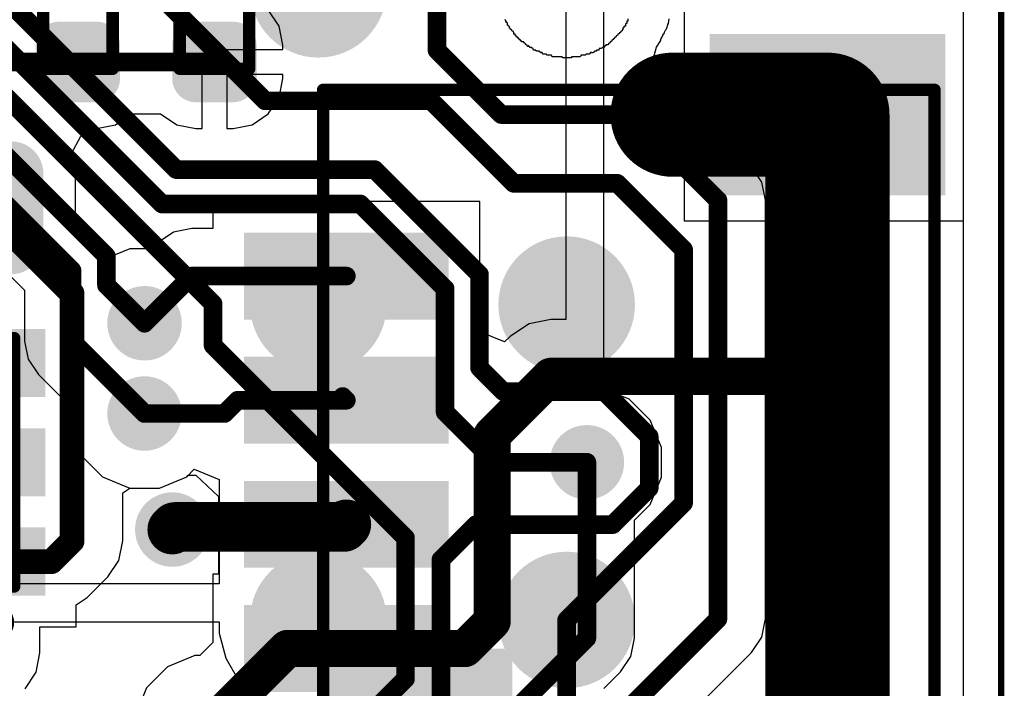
# Model space of a CAD drawing. Header units: inches. Extents: x 0 to 41, y 0 to 25.4.
# Tile 13 of 18: x 33.1 to 41, y 10.9 to 16.2. Entities that reach past the tile are written whole.
import ezdxf

# ---------------------------------------------------------------- set-up
doc = ezdxf.new("R2010")
doc.units = ezdxf.units.IN
for name, color, linetype in [('Board', 56, 'Continuous'), ('BOTTOM', 5, 'Continuous'), ('Bottom Solder', 6, 'Continuous'), ('TOP', 1, 'Continuous'), ('Top Assembly', 56, 'Continuous'), ('Top Overlay', 2, 'Continuous'), ('Top Solder', 216, 'Continuous'), ('Via Holes', 16, 'Continuous')]:
    doc.layers.add(name, color=color, linetype=linetype)

# ---------------------------------------------------------------- blocks, each defined once
blk = doc.blocks.new('RES_0402_3380')
at = {"layer": 'TOP'}
h = blk.add_hatch(color=1, dxfattribs=at)
edge = h.paths.add_edge_path()
edge.add_arc((-0.3403, -0.1498), 0.1402, 270, 360)
edge.add_line((-0.2, -0.1498), (-0.2, 0.1498))
edge.add_arc((-0.3403, 0.1498), 0.1402, 0, 90)
edge.add_line((-0.3403, 0.29), (-0.6098, 0.29))
edge.add_arc((-0.6098, 0.1498), 0.1402, 90, 180)
edge.add_line((-0.75, 0.1498), (-0.75, -0.1498))
edge.add_arc((-0.6098, -0.1498), 0.1402, 180, 270)
edge.add_line((-0.6098, -0.29), (-0.3403, -0.29))
h = blk.add_hatch(color=1, dxfattribs=at)
edge = h.paths.add_edge_path()
edge.add_arc((0.3403, 0.1498), 0.1402, 90, 180)
edge.add_line((0.2, 0.1498), (0.2, -0.1498))
edge.add_arc((0.3403, -0.1498), 0.1402, 180, 270)
edge.add_line((0.3403, -0.29), (0.6098, -0.29))
edge.add_arc((0.6098, -0.1498), 0.1402, 270, 360)
edge.add_line((0.75, -0.1498), (0.75, 0.1498))
edge.add_arc((0.6098, 0.1498), 0.1402, 0, 90)
edge.add_line((0.6098, 0.29), (0.3403, 0.29))
at = {"layer": 'Top Solder'}
h = blk.add_hatch(color=216, dxfattribs=at)
edge = h.paths.add_edge_path()
edge.add_arc((-0.3403, -0.1498), 0.1902, 270, 360)
edge.add_line((-0.15, -0.1498), (-0.15, 0.1498))
edge.add_arc((-0.3403, 0.1498), 0.1902, 0, 90)
edge.add_line((-0.3403, 0.34), (-0.6098, 0.34))
edge.add_arc((-0.6098, 0.1498), 0.1902, 90, 180)
edge.add_line((-0.8, 0.1498), (-0.8, -0.1498))
edge.add_arc((-0.6098, -0.1498), 0.1902, 180, 270)
edge.add_line((-0.6098, -0.34), (-0.3403, -0.34))
h = blk.add_hatch(color=216, dxfattribs=at)
edge = h.paths.add_edge_path()
edge.add_arc((0.3403, 0.1498), 0.1902, 90, 180)
edge.add_line((0.15, 0.1498), (0.15, -0.1498))
edge.add_arc((0.3403, -0.1498), 0.1902, 180, 270)
edge.add_line((0.3403, -0.34), (0.6098, -0.34))
edge.add_arc((0.6098, -0.1498), 0.1902, 270, 360)
edge.add_line((0.8, -0.1498), (0.8, 0.1498))
edge.add_arc((0.6098, 0.1498), 0.1902, 0, 90)
edge.add_line((0.6098, 0.34), (0.3403, 0.34))
at = {"layer": 'Top Assembly', "const_width": 0.1}
for points in [[(0.53, 0.28), (-0.53, 0.28)], [(-0.53, 0.28), (-0.53, -0.28)], [(0.53, 0.28), (0.53, -0.28)], [(-0.53, -0.28), (0.53, -0.28)]]:
    blk.add_lwpolyline(points, dxfattribs=at)
at = {"layer": 'Top Assembly', "const_width": 0.05}
for points in [[(-0.555, 0.28, 1), (-0.505, 0.28, 1)], [(-0.555, 0.28, 1), (-0.505, 0.28, 1)], [(0.505, 0.28, 1), (0.555, 0.28, 1)], [(0.505, 0.28, 1), (0.555, 0.28, 1)], [(-0.555, -0.28, 1), (-0.505, -0.28, 1)], [(-0.555, -0.28, 1), (-0.505, -0.28, 1)], [(0.505, -0.28, 1), (0.555, -0.28, 1)], [(0.505, -0.28, 1), (0.555, -0.28, 1)]]:
    blk.add_lwpolyline(points, format="xyb", close=True, dxfattribs=at)
blk = doc.blocks.new('RES_0402_3382')
at = {"layer": 'TOP'}
h = blk.add_hatch(color=1, dxfattribs=at)
edge = h.paths.add_edge_path()
edge.add_arc((-0.3403, -0.1498), 0.1402, 270, 360)
edge.add_line((-0.2, -0.1498), (-0.2, 0.1498))
edge.add_arc((-0.3403, 0.1498), 0.1402, 0, 90)
edge.add_line((-0.3403, 0.29), (-0.6098, 0.29))
edge.add_arc((-0.6098, 0.1498), 0.1402, 90, 180)
edge.add_line((-0.75, 0.1498), (-0.75, -0.1498))
edge.add_arc((-0.6098, -0.1498), 0.1402, 180, 270)
edge.add_line((-0.6098, -0.29), (-0.3403, -0.29))
h = blk.add_hatch(color=1, dxfattribs=at)
edge = h.paths.add_edge_path()
edge.add_arc((0.3403, 0.1498), 0.1402, 90, 180)
edge.add_line((0.2, 0.1498), (0.2, -0.1498))
edge.add_arc((0.3403, -0.1498), 0.1402, 180, 270)
edge.add_line((0.3403, -0.29), (0.6098, -0.29))
edge.add_arc((0.6098, -0.1498), 0.1402, 270, 360)
edge.add_line((0.75, -0.1498), (0.75, 0.1498))
edge.add_arc((0.6098, 0.1498), 0.1402, 0, 90)
edge.add_line((0.6098, 0.29), (0.3403, 0.29))
at = {"layer": 'Top Solder'}
h = blk.add_hatch(color=216, dxfattribs=at)
edge = h.paths.add_edge_path()
edge.add_arc((-0.3403, -0.1498), 0.1902, 270, 360)
edge.add_line((-0.15, -0.1498), (-0.15, 0.1498))
edge.add_arc((-0.3403, 0.1498), 0.1902, 0, 90)
edge.add_line((-0.3403, 0.34), (-0.6098, 0.34))
edge.add_arc((-0.6098, 0.1498), 0.1902, 90, 180)
edge.add_line((-0.8, 0.1498), (-0.8, -0.1498))
edge.add_arc((-0.6098, -0.1498), 0.1902, 180, 270)
edge.add_line((-0.6098, -0.34), (-0.3403, -0.34))
h = blk.add_hatch(color=216, dxfattribs=at)
edge = h.paths.add_edge_path()
edge.add_arc((0.3403, 0.1498), 0.1902, 90, 180)
edge.add_line((0.15, 0.1498), (0.15, -0.1498))
edge.add_arc((0.3403, -0.1498), 0.1902, 180, 270)
edge.add_line((0.3403, -0.34), (0.6098, -0.34))
edge.add_arc((0.6098, -0.1498), 0.1902, 270, 360)
edge.add_line((0.8, -0.1498), (0.8, 0.1498))
edge.add_arc((0.6098, 0.1498), 0.1902, 0, 90)
edge.add_line((0.6098, 0.34), (0.3403, 0.34))
at = {"layer": 'Top Assembly', "const_width": 0.1}
for points in [[(-0.53, 0.28), (-0.53, -0.28)], [(-0.53, 0.28), (0.53, 0.28)], [(0.53, 0.28), (0.53, -0.28)], [(0.53, -0.28), (-0.53, -0.28)]]:
    blk.add_lwpolyline(points, dxfattribs=at)
at = {"layer": 'Top Assembly', "const_width": 0.05}
for points in [[(-0.555, 0.28, 1), (-0.505, 0.28, 1)], [(-0.555, 0.28, 1), (-0.505, 0.28, 1)], [(0.505, 0.28, 1), (0.555, 0.28, 1)], [(0.505, 0.28, 1), (0.555, 0.28, 1)], [(-0.555, -0.28, 1), (-0.505, -0.28, 1)], [(-0.555, -0.28, 1), (-0.505, -0.28, 1)], [(0.505, -0.28, 1), (0.555, -0.28, 1)], [(0.505, -0.28, 1), (0.555, -0.28, 1)]]:
    blk.add_lwpolyline(points, format="xyb", close=True, dxfattribs=at)
blk = doc.blocks.new('SM04B_SRSS_TB_LF__SN__F_________1_3389')
at = {"layer": 'TOP'}
for points in [[(-3.4, 2.8375), (-2.2, 2.8375), (-2.2, 1.0375), (-3.4, 1.0375)], [(2.2, 2.8375), (3.4, 2.8375), (3.4, 1.0375), (2.2, 1.0375)], [(-1.8, -1.1625), (-1.2, -1.1625), (-1.2, -2.7125), (-1.8, -2.7125)], [(-0.8, -1.1625), (-0.2, -1.1625), (-0.2, -2.7125), (-0.8, -2.7125)], [(0.2, -1.1625), (0.8, -1.1625), (0.8, -2.7125), (0.2, -2.7125)], [(1.2, -1.1625), (1.8, -1.1625), (1.8, -2.7125), (1.2, -2.7125)]]:
    blk.add_hatch(color=1, dxfattribs=at).paths.add_polyline_path(points)
at = {"layer": 'Top Assembly'}
blk.add_hatch(color=56, dxfattribs=at).paths.add_polyline_path([(1.5, -2.125), (3, -2.125), (3, -0.6), (1.5, -0.6)])
at = {"layer": 'Top Solder'}
for points in [[(-3.45, 2.8875), (-2.15, 2.8875), (-2.15, 0.9875), (-3.45, 0.9875)], [(2.15, 2.8875), (3.45, 2.8875), (3.45, 0.9875), (2.15, 0.9875)], [(-1.85, -1.1125), (-1.15, -1.1125), (-1.15, -2.7625), (-1.85, -2.7625)], [(-0.85, -1.1125), (-0.15, -1.1125), (-0.15, -2.7625), (-0.85, -2.7625)], [(0.15, -1.1125), (0.85, -1.1125), (0.85, -2.7625), (0.15, -2.7625)], [(1.15, -1.1125), (1.85, -1.1125), (1.85, -2.7625), (1.15, -2.7625)]]:
    blk.add_hatch(color=216, dxfattribs=at).paths.add_polyline_path(points)
at = {"layer": 'Top Assembly', "const_width": 0.1}
for points in [[(-3, -2.125), (-3, 2.8)], [(0.675, 2.8), (-3, 2.8)], [(3, 2.8), (0.675, 2.8)], [(3, -2.125), (3, 2.8)], [(-3, -2.125), (0, -2.125)], [(3, -2.125), (0, -2.125)]]:
    blk.add_lwpolyline(points, dxfattribs=at)
at = {"layer": 'Top Assembly', "const_width": 0.05}
for points in [[(-3.025, 2.8, 1), (-2.975, 2.8, 1)], [(-3.025, 2.8, 1), (-2.975, 2.8, 1)], [(0.65, 2.8, 1), (0.7, 2.8, 1)], [(0.65, 2.8, 1), (0.7, 2.8, 1)], [(2.975, 2.8, 1), (3.025, 2.8, 1)], [(2.975, 2.8, 1), (3.025, 2.8, 1)], [(-3.025, -2.125, 1), (-2.975, -2.125, 1)], [(-3.025, -2.125, 1), (-2.975, -2.125, 1)], [(-0.025, -2.125, 1), (0.025, -2.125, 1)], [(-0.025, -2.125, 1), (0.025, -2.125, 1)], [(2.975, -2.125, 1), (3.025, -2.125, 1)], [(2.975, -2.125, 1), (3.025, -2.125, 1)]]:
    blk.add_lwpolyline(points, format="xyb", close=True, dxfattribs=at)
blk = doc.blocks.new('TP_1_00MM_B_3401')
at = {"layer": 'BOTTOM'}
h = blk.add_hatch(color=5, dxfattribs=at)
edge = h.paths.add_edge_path()
edge.add_arc((0, 0), 0.5, 0, 360)
at = {"layer": 'Bottom Solder'}
h = blk.add_hatch(color=6, dxfattribs=at)
edge = h.paths.add_edge_path()
edge.add_arc((0, 0), 0.55, 0, 360)
blk = doc.blocks.new('TP_1_00MM_B_3402')
at = {"layer": 'BOTTOM'}
h = blk.add_hatch(color=5, dxfattribs=at)
edge = h.paths.add_edge_path()
edge.add_arc((0, 0), 0.5, 0, 360)
at = {"layer": 'Bottom Solder'}
h = blk.add_hatch(color=6, dxfattribs=at)
edge = h.paths.add_edge_path()
edge.add_arc((0, 0), 0.55, 0, 360)
blk = doc.blocks.new('TP_1_00MM_B_3403')
at = {"layer": 'BOTTOM'}
h = blk.add_hatch(color=5, dxfattribs=at)
edge = h.paths.add_edge_path()
edge.add_arc((0, 0), 0.5, 0, 360)
at = {"layer": 'Bottom Solder'}
h = blk.add_hatch(color=6, dxfattribs=at)
edge = h.paths.add_edge_path()
edge.add_arc((0, 0), 0.55, 0, 360)
blk = doc.blocks.new('TP_1_00MM_B_3404')
at = {"layer": 'BOTTOM'}
h = blk.add_hatch(color=5, dxfattribs=at)
edge = h.paths.add_edge_path()
edge.add_arc((0, 0), 0.5, 0, 360)
at = {"layer": 'Bottom Solder'}
h = blk.add_hatch(color=6, dxfattribs=at)
edge = h.paths.add_edge_path()
edge.add_arc((0, 0), 0.55, 0, 360)
blk = doc.blocks.new('TP_1_00MM_B_3406')
at = {"layer": 'BOTTOM'}
h = blk.add_hatch(color=5, dxfattribs=at)
edge = h.paths.add_edge_path()
edge.add_arc((0, 0), 0.5, 0, 360)
at = {"layer": 'Bottom Solder'}
h = blk.add_hatch(color=6, dxfattribs=at)
edge = h.paths.add_edge_path()
edge.add_arc((0, 0), 0.55, 0, 360)
blk = doc.blocks.new('RES_0603_3414')
at = {"layer": 'TOP'}
h = blk.add_hatch(color=1, dxfattribs=at)
edge = h.paths.add_edge_path()
edge.add_arc((-0.5741, -0.2759), 0.2091, 270, 360)
edge.add_line((-0.365, -0.2759), (-0.365, 0.2759))
edge.add_arc((-0.5741, 0.2759), 0.2091, 0, 90)
edge.add_line((-0.5741, 0.485), (-0.9759, 0.485))
edge.add_arc((-0.9759, 0.2759), 0.2091, 90, 180)
edge.add_line((-1.185, 0.2759), (-1.185, -0.2759))
edge.add_arc((-0.9759, -0.2759), 0.2091, 180, 270)
edge.add_line((-0.9759, -0.485), (-0.5741, -0.485))
h = blk.add_hatch(color=1, dxfattribs=at)
edge = h.paths.add_edge_path()
edge.add_arc((0.5741, 0.2759), 0.2091, 90, 180)
edge.add_line((0.365, 0.2759), (0.365, -0.2759))
edge.add_arc((0.5741, -0.2759), 0.2091, 180, 270)
edge.add_line((0.5741, -0.485), (0.9759, -0.485))
edge.add_arc((0.9759, -0.2759), 0.2091, 270, 360)
edge.add_line((1.185, -0.2759), (1.185, 0.2759))
edge.add_arc((0.9759, 0.2759), 0.2091, 0, 90)
edge.add_line((0.9759, 0.485), (0.5741, 0.485))
at = {"layer": 'Top Solder'}
h = blk.add_hatch(color=216, dxfattribs=at)
edge = h.paths.add_edge_path()
edge.add_arc((-0.5741, -0.2759), 0.2591, 270, 360)
edge.add_line((-0.315, -0.2759), (-0.315, 0.2759))
edge.add_arc((-0.5741, 0.2759), 0.2591, 0, 90)
edge.add_line((-0.5741, 0.535), (-0.9759, 0.535))
edge.add_arc((-0.9759, 0.2759), 0.2591, 90, 180)
edge.add_line((-1.235, 0.2759), (-1.235, -0.2759))
edge.add_arc((-0.9759, -0.2759), 0.2591, 180, 270)
edge.add_line((-0.9759, -0.535), (-0.5741, -0.535))
h = blk.add_hatch(color=216, dxfattribs=at)
edge = h.paths.add_edge_path()
edge.add_arc((0.5741, 0.2759), 0.2591, 90, 180)
edge.add_line((0.315, 0.2759), (0.315, -0.2759))
edge.add_arc((0.5741, -0.2759), 0.2591, 180, 270)
edge.add_line((0.5741, -0.535), (0.9759, -0.535))
edge.add_arc((0.9759, -0.2759), 0.2591, 270, 360)
edge.add_line((1.235, -0.2759), (1.235, 0.2759))
edge.add_arc((0.9759, 0.2759), 0.2591, 0, 90)
edge.add_line((0.9759, 0.535), (0.5741, 0.535))
at = {"layer": 'Top Assembly', "const_width": 0.1}
for points in [[(-0.88, 0.48), (-0.88, -0.48)], [(0.88, 0.48), (-0.88, 0.48)], [(0.88, 0.48), (0.88, -0.48)], [(0.88, -0.48), (-0.88, -0.48)]]:
    blk.add_lwpolyline(points, dxfattribs=at)
at = {"layer": 'Top Assembly', "const_width": 0.05}
for points in [[(-0.905, 0.48, 1), (-0.855, 0.48, 1)], [(-0.905, 0.48, 1), (-0.855, 0.48, 1)], [(0.855, 0.48, 1), (0.905, 0.48, 1)], [(0.855, 0.48, 1), (0.905, 0.48, 1)], [(-0.905, -0.48, 1), (-0.855, -0.48, 1)], [(-0.905, -0.48, 1), (-0.855, -0.48, 1)], [(0.855, -0.48, 1), (0.905, -0.48, 1)], [(0.855, -0.48, 1), (0.905, -0.48, 1)]]:
    blk.add_lwpolyline(points, format="xyb", close=True, dxfattribs=at)
blk = doc.blocks.new('APA102_2020_3422')
at = {"layer": 'TOP'}
for points in [[(-1.1999, 1.025), (-0.3998, 1.025), (-0.3998, 0.575), (-1.1999, 0.575)], [(0.3998, 1.025), (1.1999, 1.025), (1.1999, 0.575), (0.3998, 0.575)], [(-1.1999, 0.225), (-0.3998, 0.225), (-0.3998, -0.225), (-1.1999, -0.225)], [(0.3998, 0.225), (1.1999, 0.225), (1.1999, -0.225), (0.3998, -0.225)], [(-1.1999, -0.575), (-0.3998, -0.575), (-0.3998, -1.025), (-1.1999, -1.025)], [(0.3998, -0.575), (1.1999, -0.575), (1.1999, -1.025), (0.3998, -1.025)]]:
    blk.add_hatch(color=1, dxfattribs=at).paths.add_polyline_path(points)
at = {"layer": 'Top Assembly'}
blk.add_hatch(color=56, dxfattribs=at).paths.add_polyline_path([(-1, 0.25), (-0.25, 0.25), (-0.25, 1), (-1, 1)])
at = {"layer": 'Top Solder'}
for points in [[(-1.2499, 1.075), (-0.3498, 1.075), (-0.3498, 0.525), (-1.2499, 0.525)], [(0.3498, 1.075), (1.2499, 1.075), (1.2499, 0.525), (0.3498, 0.525)], [(-1.2499, 0.275), (-0.3498, 0.275), (-0.3498, -0.275), (-1.2499, -0.275)], [(0.3498, 0.275), (1.2499, 0.275), (1.2499, -0.275), (0.3498, -0.275)], [(-1.2499, -0.525), (-0.3498, -0.525), (-0.3498, -1.075), (-1.2499, -1.075)], [(0.3498, -0.525), (1.2499, -0.525), (1.2499, -1.075), (0.3498, -1.075)]]:
    blk.add_hatch(color=216, dxfattribs=at).paths.add_polyline_path(points)
at = {"layer": 'Top Assembly', "const_width": 0.1}
for points in [[(-1, 1), (-1, -1)], [(1, 1), (-1, 1)], [(1, 1), (1, -1)], [(1, -1), (-1, -1)]]:
    blk.add_lwpolyline(points, dxfattribs=at)
at = {"layer": 'Top Assembly', "const_width": 0.05}
for points in [[(-1.025, 1, 1), (-0.975, 1, 1)], [(-1.025, 1, 1), (-0.975, 1, 1)], [(0.975, 1, 1), (1.025, 1, 1)], [(0.975, 1, 1), (1.025, 1, 1)], [(-1.025, -1, 1), (-0.975, -1, 1)], [(-1.025, -1, 1), (-0.975, -1, 1)], [(0.975, -1, 1), (1.025, -1, 1)], [(0.975, -1, 1), (1.025, -1, 1)]]:
    blk.add_lwpolyline(points, format="xyb", close=True, dxfattribs=at)
at = {"layer": 'Top Overlay'}
for points, const_width in [([(-0.7999, 1.29, 1), (-0.8999, 1.29, 1)], 0.2), ([(-0.9499, 1.29, 1), (-0.8499, 1.29, 1)], 0.1), ([(-0.8499, 1.29, 1), (-0.7499, 1.29, 1)], 0.1)]:
    blk.add_lwpolyline(points, format="xyb", close=True, dxfattribs=dict(at, const_width=const_width))

msp = doc.modelspace()

# ---------------------------------------------------------------- hatches: boundary and pattern name
at = {"layer": 'BOTTOM'}
h = msp.add_hatch(color=5, dxfattribs=at)
edge = h.paths.add_edge_path()
edge.add_arc((34.1, 13.8), 0.3, 0, 360)
h = msp.add_hatch(color=5, dxfattribs=at)
edge = h.paths.add_edge_path()
edge.add_arc((34.1, 13.073), 0.3, 0, 360)
h = msp.add_hatch(color=5, dxfattribs=at)
edge = h.paths.add_edge_path()
edge.add_arc((37.663, 12.68), 0.3, 0, 360)
h = msp.add_hatch(color=5, dxfattribs=at)
edge = h.paths.add_edge_path()
edge.add_arc((39.6003, 12.68), 0.3, 0, 360)
h = msp.add_hatch(color=5, dxfattribs=at)
edge = h.paths.add_edge_path()
edge.add_arc((34.3236, 12.1383), 0.3, 0, 360)
at = {"layer": 'TOP'}
h = msp.add_hatch(color=1, dxfattribs=at)
edge = h.paths.add_edge_path()
edge.add_arc((34.1, 13.8), 0.3, 0, 360)
h = msp.add_hatch(color=1, dxfattribs=at)
edge = h.paths.add_edge_path()
edge.add_arc((34.1, 13.073), 0.3, 0, 360)
h = msp.add_hatch(color=1, dxfattribs=at)
edge = h.paths.add_edge_path()
edge.add_arc((37.663, 12.68), 0.3, 0, 360)
h = msp.add_hatch(color=1, dxfattribs=at)
edge = h.paths.add_edge_path()
edge.add_arc((39.6003, 12.68), 0.3, 0, 360)
h = msp.add_hatch(color=1, dxfattribs=at)
edge = h.paths.add_edge_path()
edge.add_arc((34.3236, 12.1383), 0.3, 0, 360)
at = {"layer": 'Via Holes'}
h = msp.add_hatch(color=7, dxfattribs=at)
edge = h.paths.add_edge_path()
edge.add_arc((34.1, 13.8), 0.15, 0, 360)
h = msp.add_hatch(color=7, dxfattribs=at)
edge = h.paths.add_edge_path()
edge.add_arc((34.1, 13.073), 0.15, 0, 360)
h = msp.add_hatch(color=7, dxfattribs=at)
edge = h.paths.add_edge_path()
edge.add_arc((37.663, 12.68), 0.15, 0, 360)
h = msp.add_hatch(color=7, dxfattribs=at)
edge = h.paths.add_edge_path()
edge.add_arc((39.6003, 12.68), 0.15, 0, 360)
h = msp.add_hatch(color=7, dxfattribs=at)
edge = h.paths.add_edge_path()
edge.add_arc((34.3236, 12.1383), 0.15, 0, 360)

# ---------------------------------------------------------------- linework, layer by layer
at = {"layer": 'Board', "const_width": 0.05}
msp.add_lwpolyline([(41, 4.5), (41, 20.86)], dxfattribs=at)
at = {"layer": 'BOTTOM'}
for p, q in [((40.6941, 20.86), (40.6941, 4.5)), ((37.0045, 16.2421), (37.0045, 16.2465)), ((37.0089, 16.2421), (37.0045, 16.2421)), ((37.0089, 16.2245), (37.0089, 16.2421)), ((37.0178, 16.2245), (37.0089, 16.2245)), ((37.0178, 16.2201), (37.0178, 16.2245)), ((37.0222, 16.2201), (37.0178, 16.2201)), ((37.0222, 16.2024), (37.0222, 16.2201)), ((37.0266, 16.2024), (37.0222, 16.2024)), ((37.0266, 16.198), (37.0266, 16.2024)), ((37.031, 16.198), (37.0266, 16.198)), ((37.031, 16.1936), (37.031, 16.198)), ((37.0354, 16.1936), (37.031, 16.1936)), ((37.0354, 16.1892), (37.0354, 16.1936)), ((37.0398, 16.1892), (37.0354, 16.1892)), ((37.0398, 16.176), (37.0398, 16.1892)), ((37.9615, 16.1804), (37.9527, 16.1804)), ((37.9527, 16.1804), (37.9527, 16.1627)), ((37.9659, 16.1892), (37.9615, 16.1892)), ((37.9615, 16.1892), (37.9615, 16.1804)), ((37.9747, 16.1936), (37.9659, 16.1936)), ((37.9659, 16.1936), (37.9659, 16.1892)), ((37.9791, 16.2113), (37.9747, 16.2113)), ((37.9747, 16.2113), (37.9747, 16.1936)), ((37.9836, 16.2157), (37.9791, 16.2157)), ((37.9791, 16.2157), (37.9791, 16.2113)), ((37.9924, 16.2333), (37.9836, 16.2333)), ((37.9836, 16.2333), (37.9836, 16.2157)), ((37.9924, 16.2509), (37.9924, 16.2333)), ((38.2977, 16.1636), (38.3102, 16.1824)), ((38.3102, 16.1824), (38.3153, 16.2076)), ((38.3153, 16.2076), (38.3191, 16.2133)), ((38.3191, 16.2133), (38.3266, 16.251)), ((37.0442, 16.176), (37.0398, 16.176)), ((37.0442, 16.1716), (37.0442, 16.176)), ((37.0486, 16.1716), (37.0442, 16.1716)), ((37.0486, 16.1672), (37.0486, 16.1716)), ((37.053, 16.1672), (37.0486, 16.1672)), ((37.053, 16.1627), (37.053, 16.1672)), ((37.0575, 16.1627), (37.053, 16.1627)), ((37.0575, 16.1583), (37.0575, 16.1627)), ((37.0619, 16.1583), (37.0575, 16.1583)), ((37.0619, 16.1539), (37.0619, 16.1583)), ((37.0663, 16.1539), (37.0619, 16.1539)), ((37.0663, 16.1495), (37.0663, 16.1539)), ((37.0707, 16.1495), (37.0663, 16.1495)), ((37.0707, 16.1451), (37.0707, 16.1495)), ((37.0751, 16.1451), (37.0707, 16.1451)), ((37.0751, 16.1275), (37.0751, 16.1451)), ((37.0839, 16.1275), (37.0751, 16.1275)), ((37.0839, 16.1186), (37.0839, 16.1275)), ((37.0927, 16.1186), (37.0839, 16.1186)), ((37.0927, 16.1098), (37.0927, 16.1186)), ((37.0971, 16.1098), (37.0927, 16.1098)), ((37.0971, 16.1054), (37.0971, 16.1098)), ((37.106, 16.1054), (37.0971, 16.1054)), ((37.106, 16.0966), (37.106, 16.1054)), ((37.8909, 16.101), (37.8865, 16.101)), ((37.8865, 16.101), (37.8865, 16.0966)), ((37.8954, 16.1054), (37.8909, 16.1054)), ((37.8909, 16.1054), (37.8909, 16.101)), ((37.8998, 16.1098), (37.8954, 16.1098)), ((37.8954, 16.1098), (37.8954, 16.1054)), ((37.9042, 16.1142), (37.8998, 16.1142)), ((37.8998, 16.1142), (37.8998, 16.1098)), ((37.9086, 16.1186), (37.9042, 16.1186)), ((37.9042, 16.1186), (37.9042, 16.1142)), ((37.913, 16.1231), (37.9086, 16.1231)), ((37.9086, 16.1231), (37.9086, 16.1186)), ((37.9174, 16.1275), (37.913, 16.1275)), ((37.913, 16.1275), (37.913, 16.1231)), ((37.9218, 16.1319), (37.9174, 16.1319)), ((37.9174, 16.1319), (37.9174, 16.1275)), ((37.9262, 16.1363), (37.9218, 16.1363)), ((37.9218, 16.1363), (37.9218, 16.1319)), ((37.9306, 16.1407), (37.9262, 16.1407)), ((37.9262, 16.1407), (37.9262, 16.1363)), ((37.935, 16.1451), (37.9306, 16.1451)), ((37.9306, 16.1451), (37.9306, 16.1407)), ((37.9395, 16.1495), (37.935, 16.1495)), ((37.935, 16.1495), (37.935, 16.1451)), ((37.9439, 16.1539), (37.9395, 16.1539)), ((37.9395, 16.1539), (37.9395, 16.1495)), ((37.9483, 16.1583), (37.9439, 16.1583)), ((37.9439, 16.1583), (37.9439, 16.1539)), ((37.9527, 16.1627), (37.9483, 16.1627)), ((37.9483, 16.1627), (37.9483, 16.1583)), ((38.2661, 16.0986), (38.2674, 16.1049)), ((38.2674, 16.1049), (38.275, 16.1163)), ((38.275, 16.1163), (38.2756, 16.1195)), ((38.2756, 16.1195), (38.2882, 16.1383)), ((38.2882, 16.1383), (38.2907, 16.1509)), ((38.2907, 16.1509), (38.297, 16.1604)), ((38.297, 16.1604), (38.2977, 16.1636)), ((37.1148, 16.0966), (37.106, 16.0966)), ((37.1148, 16.0878), (37.1148, 16.0966)), ((37.1192, 16.0878), (37.1148, 16.0878)), ((37.1192, 16.0834), (37.1192, 16.0878)), ((37.128, 16.0834), (37.1192, 16.0834)), ((37.128, 16.0745), (37.128, 16.0834)), ((37.1368, 16.0745), (37.128, 16.0745)), ((37.1368, 16.0657), (37.1368, 16.0745)), ((37.1545, 16.0657), (37.1368, 16.0657)), ((37.1545, 16.0613), (37.1545, 16.0657)), ((37.1589, 16.0613), (37.1545, 16.0613)), ((37.1589, 16.0569), (37.1589, 16.0613)), ((37.1633, 16.0569), (37.1589, 16.0569)), ((37.1633, 16.0525), (37.1633, 16.0569)), ((37.1677, 16.0525), (37.1633, 16.0525)), ((37.1677, 16.0481), (37.1677, 16.0525)), ((37.1721, 16.0481), (37.1677, 16.0481)), ((37.1721, 16.0437), (37.1721, 16.0481)), ((37.1765, 16.0437), (37.1721, 16.0437)), ((37.1765, 16.0393), (37.1765, 16.0437)), ((37.1809, 16.0393), (37.1765, 16.0393)), ((37.1809, 16.0349), (37.1809, 16.0393)), ((37.1853, 16.0349), (37.1809, 16.0349)), ((37.1853, 16.0304), (37.1853, 16.0349)), ((37.1898, 16.0304), (37.1853, 16.0304)), ((37.1942, 16.0349), (37.1898, 16.0349)), ((37.1898, 16.0349), (37.1898, 16.0304)), ((37.1942, 16.0304), (37.1942, 16.0349)), ((37.1986, 16.0304), (37.1942, 16.0304)), ((37.1986, 16.026), (37.1986, 16.0304)), ((37.203, 16.026), (37.1986, 16.026)), ((37.203, 16.0216), (37.203, 16.026)), ((37.2206, 16.0216), (37.203, 16.0216)), ((37.2206, 16.0172), (37.2206, 16.0216)), ((37.8027, 16.0216), (37.7851, 16.0216)), ((37.7851, 16.0216), (37.7851, 16.0172)), ((37.8072, 16.0304), (37.8027, 16.0304)), ((37.8027, 16.0304), (37.8027, 16.0216)), ((37.816, 16.0349), (37.8072, 16.0349)), ((37.8072, 16.0349), (37.8072, 16.0304)), ((37.8336, 16.0437), (37.816, 16.0437)), ((37.816, 16.0437), (37.816, 16.0349)), ((37.838, 16.0481), (37.8336, 16.0481)), ((37.8336, 16.0481), (37.8336, 16.0437)), ((37.8424, 16.0525), (37.838, 16.0525)), ((37.838, 16.0525), (37.838, 16.0481)), ((37.8468, 16.0569), (37.8424, 16.0569)), ((37.8424, 16.0569), (37.8424, 16.0525)), ((37.8513, 16.0613), (37.8468, 16.0613)), ((37.8468, 16.0613), (37.8468, 16.0569)), ((37.8557, 16.0657), (37.8513, 16.0657)), ((37.8513, 16.0657), (37.8513, 16.0613)), ((37.8601, 16.0701), (37.8557, 16.0701)), ((37.8557, 16.0701), (37.8557, 16.0657)), ((37.8645, 16.0745), (37.8601, 16.0745)), ((37.8601, 16.0745), (37.8601, 16.0701)), ((37.8689, 16.079), (37.8645, 16.079)), ((37.8645, 16.079), (37.8645, 16.0745)), ((37.8733, 16.0834), (37.8689, 16.0834)), ((37.8689, 16.0834), (37.8689, 16.079)), ((37.8777, 16.0878), (37.8733, 16.0878)), ((37.8733, 16.0878), (37.8733, 16.0834)), ((37.8821, 16.0922), (37.8777, 16.0922)), ((37.8777, 16.0922), (37.8777, 16.0878)), ((37.8865, 16.0966), (37.8821, 16.0966)), ((37.8821, 16.0966), (37.8821, 16.0922)), ((38.2005, 15.936), (38.2228, 16.0249)), ((38.2228, 16.0249), (38.2573, 16.0766)), ((38.2573, 16.0766), (38.2598, 16.0892)), ((38.2598, 16.0892), (38.2661, 16.0986)), ((37.225, 16.0172), (37.2206, 16.0172)), ((37.225, 16.0128), (37.225, 16.0172)), ((37.2294, 16.0128), (37.225, 16.0128)), ((37.2294, 16.0084), (37.2294, 16.0128)), ((37.2339, 16.0084), (37.2294, 16.0084)), ((37.2339, 15.9996), (37.2339, 16.0084)), ((37.2515, 15.9996), (37.2339, 15.9996)), ((37.2515, 15.9952), (37.2515, 15.9996)), ((37.2559, 15.9952), (37.2515, 15.9952)), ((37.2559, 15.9908), (37.2559, 15.9952)), ((37.2824, 15.9908), (37.2559, 15.9908)), ((37.2824, 15.9863), (37.2824, 15.9908)), ((37.2868, 15.9863), (37.2824, 15.9863)), ((37.2868, 15.9819), (37.2868, 15.9863)), ((37.2912, 15.9819), (37.2868, 15.9819)), ((37.2912, 15.9775), (37.2912, 15.9819)), ((37.2956, 15.9775), (37.2912, 15.9775)), ((37.3, 15.9819), (37.2956, 15.9819)), ((37.2956, 15.9819), (37.2956, 15.9775)), ((37.3, 15.9775), (37.3, 15.9819)), ((37.3044, 15.9775), (37.3, 15.9775)), ((37.3044, 15.9731), (37.3044, 15.9775)), ((37.3088, 15.9731), (37.3044, 15.9731)), ((37.3088, 15.9687), (37.3088, 15.9731)), ((37.3353, 15.9687), (37.3088, 15.9687)), ((37.3353, 15.9643), (37.3353, 15.9687)), ((37.3397, 15.9643), (37.3353, 15.9643)), ((37.3397, 15.9599), (37.3397, 15.9643)), ((37.375, 15.9599), (37.3397, 15.9599)), ((37.375, 15.9555), (37.375, 15.9599)), ((37.3794, 15.9555), (37.375, 15.9555)), ((37.3794, 15.9511), (37.3794, 15.9555)), ((37.3838, 15.9511), (37.3794, 15.9511)), ((37.3838, 15.9467), (37.3838, 15.9511)), ((37.4632, 15.9467), (37.3838, 15.9467)), ((37.4632, 15.9422), (37.4632, 15.9467)), ((37.4676, 15.9422), (37.4632, 15.9422)), ((37.4676, 15.9378), (37.4676, 15.9422)), ((37.6087, 15.9467), (37.5381, 15.9467)), ((37.5381, 15.9467), (37.5381, 15.9378)), ((37.6131, 15.9511), (37.6087, 15.9511)), ((37.6087, 15.9511), (37.6087, 15.9467)), ((37.6175, 15.9555), (37.6131, 15.9555)), ((37.6131, 15.9555), (37.6131, 15.9511)), ((37.6528, 15.9599), (37.6175, 15.9599)), ((37.6175, 15.9599), (37.6175, 15.9555)), ((37.6572, 15.9643), (37.6528, 15.9643)), ((37.6528, 15.9643), (37.6528, 15.9599)), ((37.6837, 15.9687), (37.6572, 15.9687)), ((37.6572, 15.9687), (37.6572, 15.9643)), ((37.6881, 15.9731), (37.6837, 15.9731)), ((37.6837, 15.9731), (37.6837, 15.9687)), ((37.6925, 15.9775), (37.6881, 15.9775)), ((37.6881, 15.9775), (37.6881, 15.9731)), ((37.7013, 15.9819), (37.6925, 15.9819)), ((37.6925, 15.9819), (37.6925, 15.9775)), ((37.7013, 15.9775), (37.7013, 15.9819)), ((37.7145, 15.9775), (37.7013, 15.9775)), ((37.719, 15.9819), (37.7145, 15.9819)), ((37.7145, 15.9819), (37.7145, 15.9775)), ((37.7234, 15.9863), (37.719, 15.9863)), ((37.719, 15.9863), (37.719, 15.9819)), ((37.741, 15.9908), (37.7234, 15.9908)), ((37.7234, 15.9908), (37.7234, 15.9863)), ((37.7586, 15.9996), (37.741, 15.9996)), ((37.741, 15.9996), (37.741, 15.9908)), ((37.7631, 16.004), (37.7586, 16.004)), ((37.7586, 16.004), (37.7586, 15.9996)), ((37.7807, 16.0128), (37.7631, 16.0128)), ((37.7631, 16.0128), (37.7631, 16.004)), ((37.7851, 16.0172), (37.7807, 16.0172)), ((37.7807, 16.0172), (37.7807, 16.0128)), ((37.5381, 15.9378), (37.4676, 15.9378)), ((38.2189, 15.856), (38.2005, 15.936)), ((38.2393, 15.8191), (38.2189, 15.856)), ((38.2478, 15.8051), (38.2393, 15.8191)), ((38.2704, 15.7708), (38.2478, 15.8051)), ((38.2992, 15.7516), (38.2704, 15.7708)), ((38.9894, 15.0614), (38.2992, 15.7516)), ((31.691, 15.5096), (33.1341, 14.0665)), ((39.0723, 14.9373), (38.9894, 15.0614)), ((39.1014, 14.791), (39.0723, 14.9373)), ((39.1014, 11.419), (39.1014, 14.791)), ((33.1341, 14.0665), (33.1341, 13.6566)), ((33.1341, 13.6566), (33.1632, 13.5103)), ((33.1632, 13.5103), (33.2461, 13.3862)), ((33.2461, 13.3862), (33.5, 13.1323)), ((33.5, 13.1323), (33.5, 12.9537)), ((33.5, 12.9537), (33.5913, 12.7331)), ((33.5913, 12.7331), (33.7601, 12.5643)), ((34.4399, 12.5643), (34.5, 12.6245)), ((34.5, 12.6245), (34.7, 12.5416)), ((33.7601, 12.5643), (33.9807, 12.473)), ((34.2193, 12.473), (34.4399, 12.5643)), ((34.7, 12.5416), (34.7, 11.7)), ((33.9807, 12.473), (34.2193, 12.473)), ((34.7, 11.7), (32.6, 11.7)), ((32.6, 11.3941), (34.7, 11.3941)), ((34.7, 11.3941), (34.7, 11.3941)), ((34.7, 11.3941), (34.7, 11.3047)), ((39.0723, 11.2727), (39.1014, 11.419)), ((34.7, 11.3047), (34.7545, 11.1012)), ((38.9894, 11.1487), (39.0723, 11.2727)), ((38.2823, 10.4416), (38.9894, 11.1487)), ((34.7545, 11.1012), (34.8599, 10.9188)), ((34.8599, 10.9188), (35.0088, 10.7699))]:
    msp.add_line(p, q, dxfattribs=at)
at = {"layer": 'BOTTOM', "const_width": 0.15}
for points in [[(32.3179, 17.0755), (34.3558, 15.0376)], [(32.0017, 17), (34.2411, 14.7606)], [(36.4555, 15.9995), (36.4555, 16.6201)], [(32.1639, 16.446), (34.652, 13.9579)], [(34.2741, 16.3889), (35.0715, 15.5916)], [(31.9641, 16.169), (33.7934, 14.3396)], [(36.4555, 15.9995), (36.9738, 15.4812)], [(31.8493, 15.892), (33.5164, 14.2249)], [(35.0715, 15.5916), (36.4084, 15.5916)], [(36.4084, 15.5916), (37.0728, 14.9272)], [(36.9738, 15.4812), (38.0288, 15.4812)], [(38.0288, 15.4812), (38.719, 14.791)], [(34.3558, 15.0376), (35.9541, 15.0376)], [(35.9541, 15.0376), (36.798, 14.1937)], [(37.0728, 14.9272), (37.9073, 14.9272)], [(37.9073, 14.9272), (38.442, 14.3925)], [(34.2411, 14.7606), (35.8394, 14.7606)], [(35.8394, 14.7606), (36.521, 14.079)], [(38.719, 11.419), (38.719, 14.791)], [(38.442, 12.352), (38.442, 14.3925)], [(33.7934, 14.1066), (33.7934, 14.3396)], [(33.5164, 13.6566), (33.5164, 14.2249)], [(36.798, 13.442), (36.798, 14.1937)], [(33.7934, 14.1066), (34.1, 13.8)], [(36.521, 13.0839), (36.521, 14.079)], [(34.652, 13.6216), (34.652, 13.9579)], [(33.5164, 13.6566), (34.1, 13.073)], [(34.652, 13.6216), (36.202, 12.0716)], [(36.798, 13.442), (36.992, 13.248)], [(36.992, 13.248), (37.805, 13.248)], [(37.805, 13.248), (38.165, 12.8879)], [(36.521, 13.0839), (36.925, 12.68)], [(38.165, 12.4721), (38.165, 12.8879)], [(36.925, 12.68), (37.663, 12.68)], [(37.871, 12.178), (38.165, 12.4721)], [(37.5, 11.41), (38.442, 12.352)], [(36.4878, 11.8967), (36.7691, 12.178)], [(36.7691, 12.178), (37.871, 12.178)], [(36.202, 10.9349), (36.202, 12.0716)], [(36.4878, 10.2229), (36.4878, 11.8967)], [(37.5, 10.0317), (37.5, 11.41)], [(37.9, 10.6), (38.719, 11.419)], [(35.5079, 10.2408), (36.202, 10.9349)]]:
    msp.add_lwpolyline(points, dxfattribs=at)
at = {"layer": 'BOTTOM', "const_width": 0.075}
for points in [[(36.418, 15.9995, 1), (36.493, 15.9995, 1)], [(36.418, 15.9995, 1), (36.493, 15.9995, 1)], [(35.034, 15.5916, 1), (35.109, 15.5916, 1)], [(35.034, 15.5916, 1), (35.109, 15.5916, 1)], [(36.3709, 15.5916, 1), (36.4459, 15.5916, 1)], [(36.3709, 15.5916, 1), (36.4459, 15.5916, 1)], [(36.9363, 15.4812, 1), (37.0113, 15.4812, 1)], [(36.9363, 15.4812, 1), (37.0113, 15.4812, 1)], [(37.9913, 15.4812, 1), (38.0663, 15.4812, 1)], [(37.9913, 15.4812, 1), (38.0663, 15.4812, 1)], [(34.3183, 15.0376, 1), (34.3933, 15.0376, 1)], [(34.3183, 15.0376, 1), (34.3933, 15.0376, 1)], [(35.9166, 15.0376, 1), (35.9916, 15.0376, 1)], [(35.9166, 15.0376, 1), (35.9916, 15.0376, 1)], [(37.0353, 14.9272, 1), (37.1103, 14.9272, 1)], [(37.0353, 14.9272, 1), (37.1103, 14.9272, 1)], [(37.8698, 14.9272, 1), (37.9448, 14.9272, 1)], [(37.8698, 14.9272, 1), (37.9448, 14.9272, 1)], [(34.2036, 14.7606, 1), (34.2786, 14.7606, 1)], [(34.2036, 14.7606, 1), (34.2786, 14.7606, 1)], [(35.8019, 14.7606, 1), (35.8769, 14.7606, 1)], [(35.8019, 14.7606, 1), (35.8769, 14.7606, 1)], [(38.6815, 14.791, 1), (38.7565, 14.791, 1)], [(38.6815, 14.791, 1), (38.7565, 14.791, 1)], [(38.4045, 14.3925, 1), (38.4795, 14.3925, 1)], [(38.4045, 14.3925, 1), (38.4795, 14.3925, 1)], [(33.7559, 14.3396, 1), (33.8309, 14.3396, 1)], [(33.7559, 14.3396, 1), (33.8309, 14.3396, 1)], [(33.4789, 14.2249, 1), (33.5539, 14.2249, 1)], [(33.4789, 14.2249, 1), (33.5539, 14.2249, 1)], [(36.7605, 14.1937, 1), (36.8355, 14.1937, 1)], [(36.7605, 14.1937, 1), (36.8355, 14.1937, 1)], [(33.7559, 14.1066, 1), (33.8309, 14.1066, 1)], [(33.7559, 14.1066, 1), (33.8309, 14.1066, 1)], [(36.4835, 14.079, 1), (36.5585, 14.079, 1)], [(36.4835, 14.079, 1), (36.5585, 14.079, 1)], [(34.6145, 13.9579, 1), (34.6895, 13.9579, 1)], [(34.6145, 13.9579, 1), (34.6895, 13.9579, 1)], [(34.0625, 13.8, 1), (34.1375, 13.8, 1)], [(33.4789, 13.6566, 1), (33.5539, 13.6566, 1)], [(33.4789, 13.6566, 1), (33.5539, 13.6566, 1)], [(34.6145, 13.6216, 1), (34.6895, 13.6216, 1)], [(34.6145, 13.6216, 1), (34.6895, 13.6216, 1)], [(36.7605, 13.442, 1), (36.8355, 13.442, 1)], [(36.7605, 13.442, 1), (36.8355, 13.442, 1)], [(36.9545, 13.248, 1), (37.0295, 13.248, 1)], [(36.9545, 13.248, 1), (37.0295, 13.248, 1)], [(37.7675, 13.248, 1), (37.8425, 13.248, 1)], [(37.7675, 13.248, 1), (37.8425, 13.248, 1)], [(34.0625, 13.073, 1), (34.1375, 13.073, 1)], [(36.4835, 13.0839, 1), (36.5585, 13.0839, 1)], [(36.4835, 13.0839, 1), (36.5585, 13.0839, 1)], [(38.1275, 12.8879, 1), (38.2025, 12.8879, 1)], [(38.1275, 12.8879, 1), (38.2025, 12.8879, 1)], [(36.8875, 12.68, 1), (36.9625, 12.68, 1)], [(36.8875, 12.68, 1), (36.9625, 12.68, 1)], [(37.6255, 12.68, 1), (37.7005, 12.68, 1)], [(38.1275, 12.4721, 1), (38.2025, 12.4721, 1)], [(38.1275, 12.4721, 1), (38.2025, 12.4721, 1)], [(38.4045, 12.352, 1), (38.4795, 12.352, 1)], [(38.4045, 12.352, 1), (38.4795, 12.352, 1)], [(36.7316, 12.178, 1), (36.8066, 12.178, 1)], [(36.7316, 12.178, 1), (36.8066, 12.178, 1)], [(37.8335, 12.178, 1), (37.9085, 12.178, 1)], [(37.8335, 12.178, 1), (37.9085, 12.178, 1)], [(36.1645, 12.0716, 1), (36.2395, 12.0716, 1)], [(36.1645, 12.0716, 1), (36.2395, 12.0716, 1)], [(36.4502, 11.8967, 1), (36.5253, 11.8967, 1)], [(36.4502, 11.8967, 1), (36.5253, 11.8967, 1)], [(37.4625, 11.41, 1), (37.5375, 11.41, 1)], [(37.4625, 11.41, 1), (37.5375, 11.41, 1)], [(38.6815, 11.419, 1), (38.7565, 11.419, 1)], [(38.6815, 11.419, 1), (38.7565, 11.419, 1)], [(36.1645, 10.9349, 1), (36.2395, 10.9349, 1)], [(36.1645, 10.9349, 1), (36.2395, 10.9349, 1)]]:
    msp.add_lwpolyline(points, format="xyb", close=True, dxfattribs=at)
at = {"layer": 'TOP'}
for p, q in [((37.8, 13.2727), (37.8, 17.8901)), ((37.4941, 17.4785), (37.4941, 13.8311)), ((35.1842, 16.1936), (35.097, 16.324)), ((38.4465, 16.334), (38.4465, 15.58)), ((35.2148, 16.0398), (35.1842, 16.1936)), ((35.2148, 16.005), (35.2148, 16.0398)), ((34.663, 15.905), (34.663, 16.005)), ((34.663, 16.005), (35.2148, 16.005)), ((34.563, 15.3683), (34.563, 15.905)), ((34.563, 15.905), (34.663, 15.905)), ((35.2148, 15.805), (34.763, 15.805)), ((34.763, 15.805), (34.763, 15.3683)), ((35.2148, 15.7703), (35.2148, 15.805)), ((35.1842, 15.6164), (35.2148, 15.7703)), ((35.097, 15.486), (35.1842, 15.6164)), ((38.4465, 15.58), (39.6005, 15.58)), ((39.6005, 15.58), (39.6005, 15.48)), ((33.8666, 15.3989), (33.997, 15.486)), ((33.997, 15.486), (34.229, 15.486)), ((34.229, 15.486), (34.3594, 15.3989)), ((34.9666, 15.3989), (35.097, 15.486)), ((39.6005, 15.48), (39.7005, 15.48)), ((39.7005, 15.48), (39.7005, 14.626)), ((33.7128, 15.3683), (33.8666, 15.3989)), ((34.3594, 15.3989), (34.5133, 15.3683)), ((34.8128, 15.3683), (34.9666, 15.3989)), ((33.5829, 15.3012), (33.6366, 15.3683)), ((33.6366, 15.3683), (33.7128, 15.3683)), ((34.5133, 15.3683), (34.563, 15.3683)), ((34.763, 15.3683), (34.8128, 15.3683)), ((39.5005, 15.38), (38.4465, 15.38)), ((38.4465, 15.38), (38.4465, 14.626)), ((39.5005, 14.626), (39.5005, 15.38)), ((33.5127, 15.1683), (33.5829, 15.3012)), ((33.545, 15.0059), (33.5127, 15.1683)), ((33.545, 14.5868), (33.545, 15.0059)), ((36.8005, 14.78), (34.6505, 14.78)), ((34.6505, 14.78), (34.6505, 14.5623)), ((36.8005, 13.7322), (36.8005, 14.78)), ((38.4465, 14.626), (39.5005, 14.626)), ((39.7005, 14.626), (40.6941, 14.626)), ((40.6941, 14.626), (40.6941, 10.734)), ((33.8047, 14.3271), (33.545, 14.5868)), ((34.3337, 14.5332), (34.2096, 14.4504)), ((34.48, 14.5623), (34.3337, 14.5332)), ((34.6505, 14.5623), (34.48, 14.5623)), ((34.2096, 14.4504), (34.1593, 14.4)), ((33.9807, 14.4), (33.8047, 14.3271)), ((34.1593, 14.4), (33.9807, 14.4)), ((37.3723, 13.8311), (37.1967, 13.7962)), ((37.4941, 13.8311), (37.3723, 13.8311)), ((37.0005, 13.6494), (36.8005, 13.7322)), ((37.1967, 13.7962), (37.0478, 13.6967)), ((37.0478, 13.6967), (37.0005, 13.6494)), ((38.0029, 13.1887), (37.8, 13.2727)), ((38.1717, 13.0199), (38.0029, 13.1887)), ((38.263, 12.7994), (38.1717, 13.0199)), ((38.263, 12.5607), (38.263, 12.7994)), ((34.2193, 12.473), (34.4399, 12.5643)), ((34.4399, 12.5643), (34.452, 12.5765)), ((34.452, 12.5765), (34.5128, 12.5776)), ((34.5128, 12.5776), (34.6965, 12.4058)), ((38.1717, 12.3401), (38.263, 12.5607)), ((33.9243, 12.4353), (33.9807, 12.473)), ((33.9807, 12.473), (34.2193, 12.473)), ((33.9243, 12.0465), (33.9243, 12.4353)), ((34.6965, 12.4058), (34.6965, 12.28)), ((38.0454, 12.2138), (38.1717, 12.3401)), ((34.6965, 12.28), (35.7255, 12.28)), ((35.7255, 12.28), (35.7255, 12.08)), ((38.0454, 11.263), (38.0454, 12.2138)), ((35.7255, 12.08), (34.6965, 12.08)), ((34.6965, 12.08), (34.6965, 11.78)), ((33.8932, 11.8904), (33.9243, 12.0465)), ((33.8048, 11.7581), (33.8932, 11.8904)), ((33.6383, 11.5916), (33.8048, 11.7581)), ((33.8048, 11.7581), (33.8048, 11.7581)), ((34.6965, 11.78), (34.6505, 11.78)), ((34.6505, 11.78), (34.6505, 11.2289)), ((33.55, 11.5326), (33.6383, 11.5916)), ((33.55, 11.355), (33.55, 11.5326)), ((33.2577, 11.1449), (33.2577, 11.355)), ((33.2577, 11.355), (33.55, 11.355)), ((38.0163, 11.1167), (38.0454, 11.263)), ((34.6505, 11.2289), (34.5453, 11.1236)), ((33.2267, 10.9888), (33.2577, 11.1449)), ((34.5061, 11.1236), (34.2856, 11.0323)), ((34.5453, 11.1236), (34.5061, 11.1236)), ((37.9334, 10.9927), (38.0163, 11.1167)), ((34.2856, 11.0323), (34.1168, 10.8635)), ((33.1383, 10.8565), (33.2267, 10.9888)), ((37.8, 10.8593), (37.9334, 10.9927)), ((34.1168, 10.8635), (34.0254, 10.6429))]:
    msp.add_line(p, q, dxfattribs=at)
for points, const_width in [([(32.463, 15.905), (33.563, 15.905)], 0.15), ([(33.563, 15.905), (34.663, 15.905)], 0.15), ([(38.3533, 15.48), (39.6005, 15.48)], 1), ([(39.6005, 13.3), (39.6005, 15.48)], 1), ([(32.825, 14.73), (33.5164, 14.0386)], 0.2), ([(34.1, 13.8), (34.48, 14.18)], 0.15), ([(34.48, 14.18), (35.7255, 14.18)], 0.15), ([(33.5164, 12.0465), (33.5164, 14.0386)], 0.2), ([(39.6005, 9.88), (39.6005, 13.3)], 1), ([(36.9, 12.9), (37.3723, 13.3723)], 0.3), ([(37.3723, 13.3723), (39.5283, 13.3723)], 0.3), ([(39.5283, 13.3723), (39.6005, 13.3)], 0.3), ([(34.7435, 13.073), (34.8505, 13.18)], 0.15), ([(34.8505, 13.18), (35.7255, 13.18)], 0.15), ([(35.6955, 13.21), (35.7255, 13.18)], 0.15), ([(34.1, 13.073), (34.7435, 13.073)], 0.15), ([(36.9, 11.4), (36.9, 12.9)], 0.3), ([(37.663, 11.263), (37.663, 12.68)], 0.15), ([(35.7047, 12.1591), (35.7255, 12.18)], 0.4), ([(34.3236, 12.1383), (34.3445, 12.1591)], 0.4), ([(34.3445, 12.1591), (35.7047, 12.1591)], 0.4), ([(33.35, 11.88), (33.5164, 12.0465)], 0.2), ([(32.8499, 11.88), (33.35, 11.88)], 0.2), ([(36.68, 11.18), (36.9, 11.4)], 0.3), ([(34.6254, 10.5549), (35.2505, 11.18)], 0.3), ([(35.2505, 11.18), (35.7255, 11.18)], 0.3), ([(35.7255, 11.18), (36.68, 11.18)], 0.3), ([(36.9, 10.5), (37.663, 11.263)], 0.15)]:
    msp.add_lwpolyline(points, dxfattribs=dict(at, const_width=const_width))
for points, const_width in [([(33.5255, 15.905, 1), (33.6005, 15.905, 1)], 0.075), ([(33.5255, 15.905, 1), (33.6005, 15.905, 1)], 0.075), ([(34.6255, 15.905, 1), (34.7005, 15.905, 1)], 0.075), ([(38.1033, 15.48, 1), (38.6033, 15.48, 1)], 0.5), ([(39.3505, 15.48, 1), (39.8505, 15.48, 1)], 0.5), ([(39.3505, 15.48, 1), (39.8505, 15.48, 1)], 0.5), ([(34.4425, 14.18, 1), (34.5175, 14.18, 1)], 0.075), ([(34.4425, 14.18, 1), (34.5175, 14.18, 1)], 0.075), ([(35.688, 14.18, 1), (35.763, 14.18, 1)], 0.075), ([(33.4664, 14.0386, 1), (33.5664, 14.0386, 1)], 0.1), ([(33.4664, 14.0386, 1), (33.5664, 14.0386, 1)], 0.1), ([(34.0625, 13.8, 1), (34.1375, 13.8, 1)], 0.075), ([(39.3505, 13.3, 1), (39.8505, 13.3, 1)], 0.5), ([(39.3505, 13.3, 1), (39.8505, 13.3, 1)], 0.5), ([(37.2973, 13.3723, 1), (37.4473, 13.3723, 1)], 0.15), ([(37.2973, 13.3723, 1), (37.4473, 13.3723, 1)], 0.15), ([(39.4533, 13.3723, 1), (39.6033, 13.3723, 1)], 0.15), ([(39.4533, 13.3723, 1), (39.6033, 13.3723, 1)], 0.15), ([(39.5255, 13.3, 1), (39.6755, 13.3, 1)], 0.15), ([(34.813, 13.18, 1), (34.888, 13.18, 1)], 0.075), ([(34.813, 13.18, 1), (34.888, 13.18, 1)], 0.075), ([(35.658, 13.21, 1), (35.733, 13.21, 1)], 0.075), ([(35.688, 13.18, 1), (35.763, 13.18, 1)], 0.075), ([(35.688, 13.18, 1), (35.763, 13.18, 1)], 0.075), ([(34.0625, 13.073, 1), (34.1375, 13.073, 1)], 0.075), ([(34.706, 13.073, 1), (34.781, 13.073, 1)], 0.075), ([(34.706, 13.073, 1), (34.781, 13.073, 1)], 0.075), ([(36.825, 12.9, 1), (36.975, 12.9, 1)], 0.15), ([(36.825, 12.9, 1), (36.975, 12.9, 1)], 0.15), ([(37.6255, 12.68, 1), (37.7005, 12.68, 1)], 0.075), ([(35.6255, 12.18, 1), (35.8255, 12.18, 1)], 0.2), ([(34.2236, 12.1383, 1), (34.4236, 12.1383, 1)], 0.2), ([(34.2445, 12.1591, 1), (34.4445, 12.1591, 1)], 0.2), ([(34.2445, 12.1591, 1), (34.4445, 12.1591, 1)], 0.2), ([(35.6047, 12.1591, 1), (35.8047, 12.1591, 1)], 0.2), ([(35.6047, 12.1591, 1), (35.8047, 12.1591, 1)], 0.2), ([(33.4664, 12.0465, 1), (33.5664, 12.0465, 1)], 0.1), ([(33.4664, 12.0465, 1), (33.5664, 12.0465, 1)], 0.1), ([(33.3, 11.88, 1), (33.4, 11.88, 1)], 0.1), ([(33.3, 11.88, 1), (33.4, 11.88, 1)], 0.1), ([(36.825, 11.4, 1), (36.975, 11.4, 1)], 0.15), ([(36.825, 11.4, 1), (36.975, 11.4, 1)], 0.15), ([(35.1755, 11.18, 1), (35.3255, 11.18, 1)], 0.15), ([(35.1755, 11.18, 1), (35.3255, 11.18, 1)], 0.15), ([(35.6505, 11.18, 1), (35.8005, 11.18, 1)], 0.15), ([(35.6505, 11.18, 1), (35.8005, 11.18, 1)], 0.15), ([(36.605, 11.18, 1), (36.755, 11.18, 1)], 0.15), ([(36.605, 11.18, 1), (36.755, 11.18, 1)], 0.15), ([(37.6255, 11.263, 1), (37.7005, 11.263, 1)], 0.075), ([(37.6255, 11.263, 1), (37.7005, 11.263, 1)], 0.075)]:
    msp.add_lwpolyline(points, format="xyb", close=True, dxfattribs=dict(at, const_width=const_width))

# ---------------------------------------------------------------- block references
for name, p, rotation in [('RES_0402_3380', (33.563, 16.38), 90), ('RES_0402_3382', (34.663, 16.38), 90), ('TP_1_00MM_B_3404', (35.5, 16.49), 180), ('SM04B_SRSS_TB_LF__SN__F_________1_3389', (37.663, 12.68), 270), ('RES_0603_3414', (32.05, 14.73), 180), ('TP_1_00MM_B_3402', (35.5, 13.95), 180), ('TP_1_00MM_B_3403', (37.5, 13.95), 180), ('APA102_2020_3422', (32.05, 12.68), 180), ('TP_1_00MM_B_3401', (35.5, 11.41), 180), ('TP_1_00MM_B_3406', (37.5, 11.41), 180)]:
    msp.add_blockref(name, p, dxfattribs=dict(rotation=rotation))

doc.saveas('drawing.dxf')
